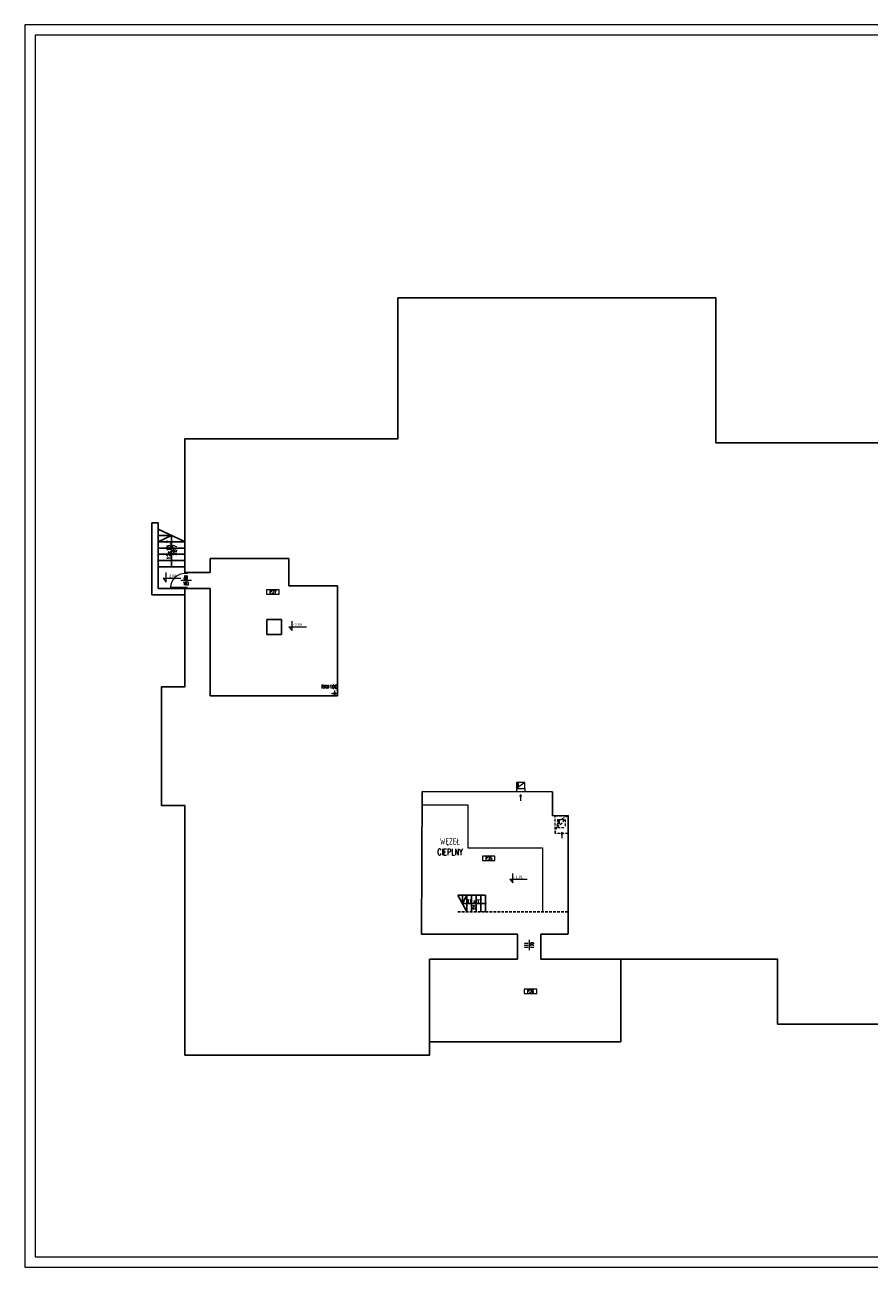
# Model space of a CAD drawing. Header units: millimetres. Extents: x 12584 to 77584, y 9983 to 29820.
# Tile 1 of 176: x 12584 to 16620, y 9983 to 15923. Entities that reach past the tile are written whole.
import ezdxf

# ---------------------------------------------------------------- set-up
doc = ezdxf.new("R2010")
doc.units = ezdxf.units.MM
doc.linetypes.add('ACAD_ISO10W100', pattern=[18, 12, -3, 0, -3])
doc.linetypes.add('HIDDEN', pattern=[9.525, 6.35, -3.175])
for name, color, linetype, lineweight in [('m_armatura', 5, 'Continuous', 5), ('m_tabela', 7, 'Continuous', 20), ('m_tekst', 7, 'Continuous', 13), ('m_wentylacja', 1, 'Continuous', 5), ('mr_cienka', 7, 'Continuous', 9), ('mr_instalacje', 1, 'Continuous', 9), ('mr_opis', 7, 'Continuous', 9), ('mr_opis_bialy', 7, 'Continuous', 9), ('mr_otwory', 7, 'Continuous', 9), ('mr_stolarka', 7, 'Continuous', 13), ('mr_wentylacja', 1, 'Continuous', 13), ('mr_ściany', 7, 'Continuous', 25)]:
    doc.layers.add(name, color=color, linetype=linetype, lineweight=lineweight)
doc.styles.add('styl1', font='simplex.shx', dxfattribs={"width": 0.75})
doc.styles.add('TABELKA', font='arial.ttf')
doc.styles.add('WYM', font='simplex.shx', dxfattribs={"width": 0.5})
doc.styles.add('XFINE', font='tahoma.ttf')

# ---------------------------------------------------------------- blocks, each defined once
blk = doc.blocks.new('KOTA')
at = {"layer": 'mr_opis', "color": 0}
for p, q in [((-16.6, 20), (76.8, 20)), ((-16.6, 20), (0, 0)), ((0, 0), (0, 50))]:
    blk.add_line(p, q, dxfattribs=at)
at = {"layer": 'mr_opis', "color": 0, "style": 'TABELKA', "flags": 4}
blk.add_attdef('POZIOM', (1.4, 25), '', height=13.7, rotation=360, dxfattribs=at)
blk = doc.blocks.new('strz')
at = {"layer": 'm_wentylacja', "ltscale": 2}
h = blk.add_hatch(color=0, dxfattribs=at)
h.paths.add_polyline_path([(0, 9.8), (-2.9, 9.8), (0, 0)])
h.paths.add_polyline_path([(2.9, 9.8), (0, 9.8), (0, 0)])
at = {"layer": 'm_wentylacja', "color": 0, "ltscale": 2}
for p, q in [((0, 0), (-2.9, 9.8)), ((-2.9, 9.8), (2.9, 9.8)), ((0, 0), (0, 29.8)), ((0, 0), (2.9, 9.8))]:
    blk.add_line(p, q, dxfattribs=at)

msp = doc.modelspace()

# ---------------------------------------------------------------- linework, layer by layer
at = {"layer": 'm_armatura', "color": 7}
for p, q in [((14480.1, 12193.3), (14701.6, 12193.3)), ((14701.4, 12193), (14701.4, 11988.1)), ((14701.4, 11988.1), (15057.9, 11988.1)), ((15057.9, 11988.1), (15057.9, 11678.6))]:
    msp.add_line(p, q, dxfattribs=at)
at = {"layer": 'm_tabela', "color": 7}
for p, q in [((12583.6, 15922.5), (12583.6, 9982.5)), ((20993.6, 15922.5), (12583.6, 15922.5)), ((12633.6, 15872.5), (12633.6, 10032.5)), ((20943.6, 15872.5), (12633.6, 15872.5)), ((12583.6, 9982.5), (20993.6, 9982.5)), ((12633.6, 10032.5), (20943.6, 10032.5))]:
    msp.add_line(p, q, dxfattribs=at)
at = {"layer": 'mr_cienka', "color": 7, "ltscale": 2}
for p, q in [((13738.9, 13221), (13738.9, 13201)), ((13798.9, 13221), (13738.9, 13221)), ((13738.9, 13201), (13798.9, 13201)), ((13798.9, 13201), (13798.9, 13221)), ((14770.8, 11947.3), (14770.8, 11927.3)), ((14830.8, 11947.3), (14770.8, 11947.3)), ((14770.8, 11927.3), (14830.8, 11927.3)), ((14970.6, 11311.6), (14970.6, 11291.6)), ((15030.6, 11311.6), (14970.6, 11311.6)), ((14970.6, 11291.6), (15030.6, 11291.6))]:
    msp.add_line(p, q, dxfattribs=at)
at = {"layer": 'mr_cienka', "color": 7}
for points in [[(14830.8, 11927.3), (14830.8, 11947.3)], [(15030.6, 11291.6), (15030.6, 11311.6)]]:
    msp.add_lwpolyline(points, dxfattribs=at)
at = {"layer": 'mr_instalacje', "color": 7, "linetype": 'ACAD_ISO10W100', "ltscale": 0.6}
for p, q in [((14049.8, 12725.5), (14079.8, 12725.5)), ((14064.8, 12710.5), (14064.8, 12740.5))]:
    msp.add_line(p, q, dxfattribs=at)
at = {"layer": 'mr_instalacje', "color": 7}
msp.add_circle((14064.8, 12725.5), 5, dxfattribs=at)
at = {"layer": 'mr_otwory', "color": 7, "ltscale": 2}
for p, q in [((13379.7, 13266.2), (13329.7, 13266.2)), ((14993.7, 11547.7), (14993.7, 11497.7))]:
    msp.add_line(p, q, dxfattribs=at)
at = {"layer": 'mr_stolarka', "color": 7, "ltscale": 2}
for p, q in [((13349.1, 13299.6), (13349.1, 13304.6)), ((13359.1, 13299.6), (13349.1, 13299.6)), ((13349.1, 13299.6), (13349.1, 13299.6)), ((13359.1, 13304.6), (13359.1, 13299.6)), ((13359.1, 13299.6), (13359.1, 13304.6)), ((13349.1, 13232.6), (13280.1, 13232.6)), ((13336.1, 13232.6), (13336.1, 13232.6)), ((13359.1, 13232.6), (13349.1, 13232.6)), ((13349.1, 13232.6), (13349.1, 13227.6)), ((13359.1, 13227.6), (13359.1, 13232.6)), ((13359.1, 13232.6), (13359.1, 13227.6))]:
    msp.add_line(p, q, dxfattribs=at)
msp.add_arc((13348.8, 13230.9), 68.7, 89.75889, 178.55606, dxfattribs=at)
at = {"layer": 'mr_wentylacja', "color": 7, "ltscale": 2}
msp.add_line((14973.4, 12299.5), (14933.4, 12271.5), dxfattribs=at)
at = {"layer": 'mr_wentylacja', "color": 7}
for p, q in [((14933.4, 12271.5), (14933.4, 12255)), ((14973.4, 12271.5), (14973.4, 12255))]:
    msp.add_line(p, q, dxfattribs=at)
at = {"layer": 'mr_wentylacja', "color": 7, "linetype": 'HIDDEN', "ltscale": 2}
for p, q in [((15129.1, 12122.8), (15129.1, 12084.8)), ((15129.1, 12084.8), (15167.1, 12122.8)), ((15129.1, 12122.8), (15167.1, 12122.8)), ((15167.1, 12122.8), (15167.1, 12084.8)), ((15129.1, 12084.8), (15167.1, 12084.8))]:
    msp.add_line(p, q, dxfattribs=at)
at = {"layer": 'mr_wentylacja', "color": 7, "ltscale": 2}
msp.add_lwpolyline([(14933.4, 12299.5), (14933.4, 12271.5), (14973.4, 12271.5), (14973.4, 12299.5)], close=True, dxfattribs=at)
at = {"layer": 'mr_wentylacja', "color": 7, "linetype": 'HIDDEN', "ltscale": 2}
msp.add_lwpolyline([(15118.6, 12140.6), (15181.1, 12140.6), (15181.1, 12056.6), (15118.6, 12056.6)], close=True, dxfattribs=at)
msp.add_lwpolyline([(15118.6, 12056.6), (15135.2, 12118.8), (15181.1, 12140.6)], dxfattribs=at)
at = {"layer": 'mr_ściany', "color": 7, "ltscale": 2}
for p, q in [((13190.6, 13196.6), (13190.6, 13541.5)), ((13190.6, 13541.5), (13221.6, 13541.5)), ((13221.6, 13227.6), (13221.6, 13541.5)), ((13347.5, 13451.5), (13221.6, 13511.5)), ((13221.6, 13481.1), (13285.3, 13481.1)), ((13285.3, 13481.1), (13221.6, 13451.1)), ((13221.6, 13451.1), (13349.1, 13451.1)), ((13285.3, 13331.1), (13285.3, 13481.1)), ((13221.6, 13421.1), (13349.1, 13421.1)), ((13221.6, 13391.1), (13349.1, 13391.1)), ((13469.1, 13304.6), (13469.1, 13370.6)), ((13469.1, 13370.6), (13845.1, 13370.6)), ((13845.1, 13370.6), (13845.1, 13239.6)), ((13221.6, 13361.1), (13349.1, 13361.1)), ((13221.6, 13331.1), (13349.1, 13331.1)), ((13349.1, 13304.6), (13469.1, 13304.6)), ((13349.1, 13196.6), (13190.6, 13196.6)), ((13349.1, 13227.6), (13221.6, 13227.6)), ((13349.1, 13227.6), (13469.1, 13227.6)), ((13469.1, 12714.6), (13469.1, 13227.6)), ((13845.1, 13239.6), (14078.1, 13239.6)), ((14078.1, 13239.6), (14078.1, 12714.6)), ((13811.1, 13079.6), (13741.1, 13079.6)), ((13741.1, 13007.6), (13741.1, 13079.6)), ((13811.1, 13007.6), (13811.1, 13079.6)), ((13811.1, 13007.6), (13741.1, 13007.6)), ((14078.1, 12714.6), (13469.1, 12714.6)), ((14482.1, 12256.6), (14480.1, 11574.6)), ((14482.1, 12256.6), (14480.1, 11574.6)), ((15105.1, 12254.6), (14482.1, 12256.6)), ((15105.1, 12254.6), (14482.1, 12256.6)), ((15105.1, 12254.6), (15105.1, 12140.6)), ((15181.1, 12141.6), (15105.1, 12140.6)), ((15181.1, 12141.6), (15181.1, 11574.6)), ((14653.1, 11761.6), (14697.1, 11681.6)), ((14653.1, 11761.6), (14785.1, 11761.6)), ((14675.1, 11721.6), (14675.1, 11761.6)), ((14675.1, 11721.6), (14697.1, 11761.6)), ((14697.1, 11761.6), (14697.1, 11681.6)), ((14719.1, 11761.6), (14719.1, 11681.6)), ((14741.1, 11761.6), (14741.1, 11681.6)), ((14763.1, 11761.6), (14763.1, 11681.6)), ((14785.1, 11761.6), (14785.1, 11681.6)), ((14783.1, 11721.6), (14675.1, 11721.6)), ((14480.1, 11574.6), (14939.1, 11574.6)), ((14480.1, 11574.6), (14587.1, 11574.6)), ((14939.1, 11574.6), (14939.1, 11454.6)), ((15050.1, 11574.6), (15179.1, 11574.6)), ((15050.1, 11574.6), (15050.1, 11454.6)), ((15432.1, 11454.6), (15432.1, 11059.6)), ((14518.1, 11059.6), (15432.1, 11059.6))]:
    msp.add_line(p, q, dxfattribs=at)
at = {"layer": 'mr_ściany', "color": 7, "linetype": 'HIDDEN', "ltscale": 2}
for p, q in [((14653.1, 11681.6), (14785.1, 11681.6)), ((14785.1, 11681.6), (15181.1, 11681.6))]:
    msp.add_line(p, q, dxfattribs=at)
at = {"layer": 'mr_ściany', "color": 7, "ltscale": 2}
for points in [[(15050.1, 11454.6), (16182.1, 11454.6), (16182.1, 11144.6), (16675.1, 11144.6), (16675.1, 11454.6), (18356.1, 11454.6), (18356.1, 11012.6), (19522.1, 11012.6), (19522.1, 12192.6), (19636.1, 12192.6), (19636.1, 12759.6), (19524.1, 12759.6), (19524.1, 13946.6), (18510.1, 13946.6), (18510.1, 14621.6), (16992.1, 14621.6), (16992.1, 13924.6), (15887.1, 13924.6), (15887.1, 14616.6), (14367.1, 14616.6), (14367.1, 13943.6), (13349.1, 13943.6), (13349.1, 13304.6)], [(13349.1, 13227.6), (13349.1, 12757.6), (13237.1, 12757.6), (13237.1, 12189.6), (13349.1, 12189.6), (13349.1, 10996.6), (14518.1, 10996.6), (14518.1, 11454.6), (14939.1, 11454.6)]]:
    msp.add_lwpolyline(points, dxfattribs=at)
msp.add_circle((14785.1, 11721.6), 2, dxfattribs=at)

# ---------------------------------------------------------------- block references
at = {"layer": 'm_wentylacja', "color": 7, "xscale": -1, "rotation": 180}
for p in [(14953.4, 12242.8), (15150, 12063.1)]:
    msp.add_blockref('strz', p, dxfattribs=at)
at = {"layer": 'mr_opis_bialy', "color": 7}
ref = msp.add_blockref('KOTA', (13259.4, 13258.4), dxfattribs=dict(at, xscale=0.8999999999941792, yscale=0.8999999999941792, zscale=0.6))
ref.add_attrib('POZIOM', '- 2,08', (13263.1, 13280.9), dxfattribs={"layer": '0', "height": 12.3, "style": 'TABELKA', "flags": 4})
ref = msp.add_blockref('KOTA', (13861.2, 13026.6), dxfattribs=dict(at, xscale=0.8999999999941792, yscale=0.8999999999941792, zscale=0.6))
ref.add_attrib('POZIOM', '- 2,08', (13864.9, 13049.1), dxfattribs={"layer": '0', "height": 12.3, "style": 'TABELKA', "flags": 4})
ref = msp.add_blockref('KOTA', (14916.3, 11819.8), dxfattribs=dict(at, xscale=0.8999999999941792, yscale=0.8999999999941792, zscale=0.6))
ref.add_attrib('POZIOM', '- 1,91', (14920, 11842.3), dxfattribs={"layer": '0', "height": 12.3, "style": 'TABELKA', "flags": 4})

# ---------------------------------------------------------------- texts
at = {"layer": 'm_tekst', "color": 7, "ltscale": 3, "insert": (14616, 11993.1), "char_height": 30, "attachment_point": 5, "style": 'styl1'}
msp.add_mtext_dynamic_manual_height_columns('WĘZEŁ CIEPLNY', width=53.057, gutter_width=350, heights=[0], dxfattribs=at)
at = {"layer": 'mr_opis', "color": 7, "insert": (13262.8, 13411.6), "char_height": 17, "attachment_point": 2, "rotation": 90, "style": 'XFINE'}
msp.add_mtext('{\\Fsimplex|c238;12x15,7\\P28,7}', dxfattribs=at)
at = {"layer": 'mr_opis', "color": 7, "ltscale": 2, "char_height": 17, "width": 59.437, "attachment_point": 1, "style": 'WYM'}
for s, insert in [('0', (14935.6, 12298)), ('0', (15132.5, 12120.2)), ('\\pxqc;{\\W0.6;11 x 17\\P22}', (14702.3, 11740.6))]:
    msp.add_mtext(s, dxfattribs=dict(at, insert=insert))
at = {"layer": 'mr_otwory', "color": 7, "ltscale": 2, "char_height": 17, "attachment_point": 5}
for s, width, insert, style in [('80\\P183', 54.568, (13353.5, 13265.4), 'WYM'), ('P.27', 40, (13768.9, 13211), 'WYM'), ('RK%%C100', 62.34, (14038.8, 12757.8), 'styl1'), ('P.25', 40, (14800.8, 11937.3), 'WYM'), ('P.26', 40, (15000.6, 11301.6), 'WYM')]:
    msp.add_mtext_dynamic_manual_height_columns(s, width=width, gutter_width=75, heights=[0], dxfattribs=dict(at, insert=insert, style=style))
at = {"layer": 'mr_otwory', "color": 7, "ltscale": 2, "insert": (14994.5, 11521.6), "char_height": 17, "attachment_point": 5, "rotation": 90, "style": 'WYM'}
msp.add_mtext_dynamic_manual_height_columns('111\\P170', width=54.568, gutter_width=75, heights=[0], dxfattribs=at)

doc.saveas('drawing.dxf')
